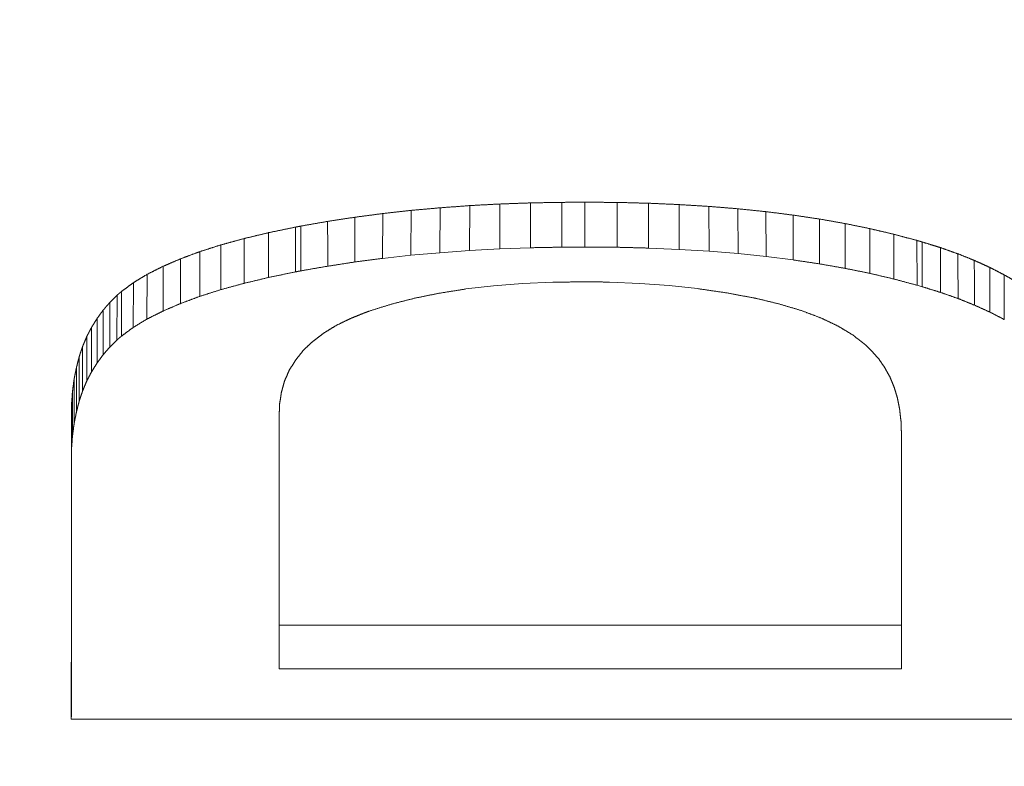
# Model space of a CAD drawing. Header units: millimetres. Extents: x 504 to 605, y 222 to 305.
# Tile 47 of 70: x 547.642 to 548.688, y 276.99 to 277.783. Entities that reach past the tile are written whole.
import ezdxf

# ---------------------------------------------------------------- set-up
doc = ezdxf.new("R2010")
doc.units = ezdxf.units.MM
doc.header["$LTSCALE"] = 0.03
doc.layers.get('0').update_dxf_attribs({"lineweight": 15})
doc.layers.add('1', color=7, linetype='Continuous', true_color=0xffffff)
doc.styles.get("Standard").update_dxf_attribs({"font": 'simsun.ttc', "width": 0.85})
doc.dimstyles.new('ISO-25', dxfattribs={"dimtxt": 2.5, "dimasz": 2, "dimexe": 1.3, "dimexo": 0.625, "dimtad": 1, "dimzin": 9, "dimdsep": 46, "dimtxsty": 'Standard', "dimblk": 'OPEN30', "dimcen": 2, "dimazin": 2, "dimtfac": 0.6, "dimtmove": 0, "dimatfit": 0, "dimldrblk": 'OPEN30', "dimfxl": 1, "dimtolj": 1, "dimarcsym": 0})

# ---------------------------------------------------------------- blocks, each defined once
blk = doc.blocks.new('_Open30')
at = {"color": 0, "linetype": 'ByBlock', "lineweight": -2}
for p, q in [((-1, 0.26795), (0, 0)), ((0, 0), (-1, -0.26795)), ((0, 0), (-1, 0))]:
    blk.add_line(p, q, dxfattribs=at)
blk = doc.blocks.new('*D1')
at = {"color": 0, "lineweight": -2}
for p, q in [((523.1175, 282.896), (523.1175, 297.8054)), ((573.828, 277.0828), (573.828, 297.8054)), ((525.1175, 296.5054), (571.828, 296.5054))]:
    blk.add_line(p, q, dxfattribs=at)
at = {"layer": 'Defpoints', "color": 0}
for p in [(573.828, 296.5054), (523.1175, 282.271), (573.828, 276.4578)]:
    blk.add_point(p, dxfattribs=at)
at = {"color": 0, "lineweight": -2, "xscale": 2, "yscale": 2, "zscale": 2, "rotation": 180}
blk.add_blockref('_Open30', (523.1175, 296.5054), dxfattribs=at)
at = {"color": 0, "lineweight": -2, "xscale": 2, "yscale": 2, "zscale": 2}
blk.add_blockref('_Open30', (573.828, 296.5054), dxfattribs=at)
at = {"color": 0, "insert": (548.4725, 298.3804), "char_height": 2.5, "attachment_point": 5}
blk.add_mtext('\\A1;50.71', dxfattribs=at)
blk = doc.blocks.new('*D7')
at = {"color": 0, "lineweight": -2}
for p, q in [((516.8392, 260.296), (516.8392, 302.8054)), ((573.828, 277.5134), (573.828, 302.8054)), ((518.8392, 301.5054), (571.828, 301.5054))]:
    blk.add_line(p, q, dxfattribs=at)
at = {"layer": 'Defpoints', "color": 0}
for p in [(573.828, 301.5054), (573.828, 276.8884), (516.8392, 259.671)]:
    blk.add_point(p, dxfattribs=at)
at = {"color": 0, "lineweight": -2, "xscale": 2, "yscale": 2, "zscale": 2, "rotation": 180}
blk.add_blockref('_Open30', (516.8392, 301.5054), dxfattribs=at)
at = {"color": 0, "lineweight": -2, "xscale": 2, "yscale": 2, "zscale": 2}
blk.add_blockref('_Open30', (573.828, 301.5054), dxfattribs=at)
at = {"color": 0, "insert": (545.3206, 303.3804), "char_height": 2.5, "attachment_point": 5}
blk.add_mtext('\\A1;56.99', dxfattribs=at)
blk = doc.blocks.new('A$C4323a73e')
at = {"layer": '1', "color": 7, "linetype": 'Continuous', "lineweight": 18}
for p, q in [((31.381, 17.9184), (31.381, 17.8708)), ((31.4053, 17.9186), (31.4053, 17.8709)), ((31.4396, 17.9183), (31.4396, 17.8707)), ((31.2208, 17.9098), (31.2204, 17.8622)), ((31.2516, 17.9126), (31.2512, 17.8649)), ((31.283, 17.9149), (31.2828, 17.8673)), ((31.3151, 17.9166), (31.3149, 17.869)), ((31.3477, 17.9178), (31.3477, 17.8702)), ((31.4729, 17.9175), (31.4731, 17.8698)), ((31.5055, 17.916), (31.5058, 17.8684)), ((31.5371, 17.9141), (31.5374, 17.8664)), ((31.568, 17.9116), (31.5684, 17.8639)), ((31.5979, 17.9085), (31.5983, 17.8608)), ((31.1906, 17.9065), (31.1902, 17.8588)), ((31.0977, 17.892), (31.0977, 17.8445)), ((31.7584, 17.8779), (31.7587, 17.8302)), ((31.2512, 17.8649), (31.2828, 17.8673)), ((31.2828, 17.8673), (31.3149, 17.869)), ((31.3149, 17.869), (31.3477, 17.8702)), ((31.4729, 17.8698), (31.5058, 17.8684)), ((31.5058, 17.8684), (31.5374, 17.8664)), ((31.5374, 17.8664), (31.5684, 17.8639)), ((31.1902, 17.8588), (31.2204, 17.8622)), ((31.2204, 17.8622), (31.2512, 17.8649)), ((31.5684, 17.8639), (31.5983, 17.8608)), ((31.5983, 17.8608), (31.6268, 17.8572)), ((30.9402, 17.8419), (30.9399, 17.7943)), ((30.9255, 17.833), (30.9253, 17.7854)), ((31.279, 17.8263), (31.3084, 17.8296)), ((31.3084, 17.8296), (31.3392, 17.832)), ((31.3392, 17.832), (31.3712, 17.8335)), ((31.4316, 17.8337), (31.4639, 17.8323)), ((31.4639, 17.8323), (31.495, 17.83)), ((31.495, 17.83), (31.5253, 17.8267)), ((31.7587, 17.8302), (31.764, 17.8287)), ((30.9081, 17.8196), (30.908, 17.7721)), ((30.8934, 17.8038), (30.8933, 17.7563)), ((30.8811, 17.7856), (30.881, 17.7382)), ((30.876, 17.7758), (30.8759, 17.7284)), ((30.8716, 17.7653), (30.8715, 17.7179)), ((30.8679, 17.7543), (30.8679, 17.707)), ((30.8649, 17.7426), (30.8649, 17.6954)), ((30.8625, 17.7303), (30.8625, 17.6831)), ((30.8608, 17.7174), (30.8608, 17.6703)), ((30.8598, 17.7039), (30.8598, 17.6568)), ((31.0806, 17.4689), (31.0806, 17.6934)), ((31.742, 17.6717), (31.742, 17.4689)), ((31.0806, 17.4689), (31.0806, 17.4225)), ((31.742, 17.4689), (31.0806, 17.4689)), ((31.742, 17.4689), (31.742, 17.4225)), ((31.0806, 17.4225), (31.742, 17.4225)), ((30.8595, 17.3692), (32.8594, 17.3692))]:
    blk.add_line(p, q, dxfattribs=at)
blk.add_ellipse((31.7041, -0.1427), major_axis=(-2.9945, 18.9071), ratio=0.38283, start_param=5.890938, end_param=5.892636, dxfattribs=at)
for points, degree in [([(31.381, 17.9184), (31.3804, 17.9184), (31.3793, 17.9184), (31.3775, 17.9184), (31.3758, 17.9183), (31.374, 17.9183), (31.3723, 17.9183), (31.3705, 17.9182), (31.3687, 17.9182), (31.367, 17.9182), (31.3652, 17.9181), (31.3635, 17.9181), (31.3617, 17.9181), (31.36, 17.918), (31.3582, 17.918), (31.3565, 17.918), (31.3547, 17.918), (31.353, 17.9179), (31.3512, 17.9179), (31.3494, 17.9179), (31.3483, 17.9178), (31.3477, 17.9178)], 3), ([(31.4053, 17.9186), (31.4049, 17.9186), (31.404, 17.9186), (31.4027, 17.9186), (31.4015, 17.9185), (31.4002, 17.9185), (31.3989, 17.9185), (31.3976, 17.9185), (31.3963, 17.9185), (31.3951, 17.9185), (31.3938, 17.9185), (31.3925, 17.9185), (31.3912, 17.9185), (31.39, 17.9185), (31.3887, 17.9185), (31.3874, 17.9185), (31.3861, 17.9185), (31.3849, 17.9184), (31.3836, 17.9184), (31.3823, 17.9184), (31.3814, 17.9184), (31.381, 17.9184)], 3), ([(31.4396, 17.9183), (31.439, 17.9184), (31.4378, 17.9184), (31.436, 17.9184), (31.4342, 17.9184), (31.4324, 17.9184), (31.4306, 17.9184), (31.4288, 17.9184), (31.427, 17.9184), (31.4251, 17.9184), (31.4233, 17.9185), (31.4215, 17.9185), (31.4197, 17.9185), (31.4179, 17.9185), (31.4161, 17.9185), (31.4143, 17.9185), (31.4125, 17.9185), (31.4107, 17.9185), (31.4089, 17.9185), (31.4071, 17.9186), (31.4059, 17.9186), (31.4053, 17.9186)], 3), ([(31.4729, 17.9175), (31.4723, 17.9175), (31.4712, 17.9175), (31.4694, 17.9175), (31.4677, 17.9176), (31.4659, 17.9176), (31.4641, 17.9177), (31.4624, 17.9177), (31.4606, 17.9178), (31.4589, 17.9178), (31.4571, 17.9179), (31.4554, 17.9179), (31.4536, 17.918), (31.4519, 17.918), (31.4501, 17.9181), (31.4484, 17.9181), (31.4466, 17.9182), (31.4449, 17.9182), (31.4431, 17.9183), (31.4413, 17.9183), (31.4402, 17.9183), (31.4396, 17.9183)], 3), ([(31.2208, 17.9098), (31.2202, 17.9098), (31.2192, 17.9097), (31.2176, 17.9095), (31.216, 17.9093), (31.2144, 17.9091), (31.2128, 17.909), (31.2112, 17.9088), (31.2097, 17.9086), (31.2081, 17.9084), (31.2065, 17.9083), (31.2049, 17.9081), (31.2033, 17.9079), (31.2017, 17.9077), (31.2001, 17.9075), (31.1985, 17.9074), (31.197, 17.9072), (31.1954, 17.907), (31.1938, 17.9068), (31.1922, 17.9067), (31.1911, 17.9065), (31.1906, 17.9065)], 3), ([(31.2516, 17.9126), (31.2511, 17.9126), (31.25, 17.9125), (31.2484, 17.9123), (31.2468, 17.9122), (31.2451, 17.912), (31.2435, 17.9119), (31.2419, 17.9117), (31.2403, 17.9116), (31.2386, 17.9114), (31.237, 17.9113), (31.2354, 17.9112), (31.2338, 17.911), (31.2321, 17.9109), (31.2305, 17.9107), (31.2289, 17.9106), (31.2273, 17.9104), (31.2256, 17.9103), (31.224, 17.9101), (31.2224, 17.91), (31.2213, 17.9099), (31.2208, 17.9098)], 3), ([(31.283, 17.9149), (31.2825, 17.9149), (31.2813, 17.9148), (31.2797, 17.9147), (31.278, 17.9146), (31.2764, 17.9144), (31.2747, 17.9143), (31.2731, 17.9142), (31.2714, 17.9141), (31.2698, 17.9139), (31.2681, 17.9138), (31.2665, 17.9137), (31.2648, 17.9136), (31.2632, 17.9135), (31.2615, 17.9133), (31.2599, 17.9132), (31.2582, 17.9131), (31.2566, 17.913), (31.2549, 17.9129), (31.2533, 17.9127), (31.2522, 17.9127), (31.2516, 17.9126)], 3), ([(31.3151, 17.9166), (31.3145, 17.9166), (31.3134, 17.9165), (31.3117, 17.9165), (31.31, 17.9164), (31.3083, 17.9163), (31.3067, 17.9162), (31.305, 17.9161), (31.3033, 17.916), (31.3016, 17.9159), (31.2999, 17.9158), (31.2982, 17.9157), (31.2965, 17.9156), (31.2948, 17.9156), (31.2931, 17.9155), (31.2914, 17.9154), (31.2898, 17.9153), (31.2881, 17.9152), (31.2864, 17.9151), (31.2847, 17.915), (31.2836, 17.915), (31.283, 17.9149)], 3), ([(31.3477, 17.9178), (31.3471, 17.9178), (31.346, 17.9178), (31.3443, 17.9177), (31.3425, 17.9176), (31.3408, 17.9176), (31.3391, 17.9175), (31.3374, 17.9175), (31.3357, 17.9174), (31.334, 17.9173), (31.3323, 17.9173), (31.3305, 17.9172), (31.3288, 17.9171), (31.3271, 17.9171), (31.3254, 17.917), (31.3237, 17.9169), (31.322, 17.9169), (31.3202, 17.9168), (31.3185, 17.9168), (31.3168, 17.9167), (31.3157, 17.9167), (31.3151, 17.9166)], 3), ([(31.5055, 17.916), (31.5049, 17.9161), (31.5038, 17.9161), (31.5021, 17.9162), (31.5004, 17.9163), (31.4986, 17.9163), (31.4969, 17.9164), (31.4952, 17.9165), (31.4935, 17.9166), (31.4918, 17.9166), (31.4901, 17.9167), (31.4884, 17.9168), (31.4866, 17.9169), (31.4849, 17.9169), (31.4832, 17.917), (31.4815, 17.9171), (31.4798, 17.9172), (31.4781, 17.9172), (31.4763, 17.9173), (31.4746, 17.9174), (31.4735, 17.9174), (31.4729, 17.9175)], 3), ([(31.5371, 17.9141), (31.5366, 17.9141), (31.5355, 17.9142), (31.5338, 17.9143), (31.5321, 17.9144), (31.5305, 17.9145), (31.5288, 17.9146), (31.5271, 17.9147), (31.5255, 17.9148), (31.5238, 17.9149), (31.5221, 17.915), (31.5205, 17.9151), (31.5188, 17.9152), (31.5172, 17.9153), (31.5155, 17.9154), (31.5138, 17.9155), (31.5122, 17.9156), (31.5105, 17.9157), (31.5088, 17.9158), (31.5072, 17.9159), (31.5061, 17.916), (31.5055, 17.916)], 3), ([(31.568, 17.9116), (31.5675, 17.9116), (31.5664, 17.9117), (31.5647, 17.9118), (31.5631, 17.912), (31.5615, 17.9121), (31.5599, 17.9122), (31.5582, 17.9124), (31.5566, 17.9125), (31.555, 17.9126), (31.5534, 17.9128), (31.5517, 17.9129), (31.5501, 17.913), (31.5485, 17.9132), (31.5469, 17.9133), (31.5452, 17.9134), (31.5436, 17.9136), (31.542, 17.9137), (31.5404, 17.9138), (31.5387, 17.914), (31.5377, 17.9141), (31.5371, 17.9141)], 3), ([(31.5979, 17.9085), (31.5974, 17.9086), (31.5963, 17.9087), (31.5947, 17.9088), (31.5932, 17.909), (31.5916, 17.9091), (31.59, 17.9093), (31.5885, 17.9095), (31.5869, 17.9096), (31.5853, 17.9098), (31.5837, 17.91), (31.5822, 17.9101), (31.5806, 17.9103), (31.579, 17.9104), (31.5774, 17.9106), (31.5759, 17.9108), (31.5743, 17.9109), (31.5727, 17.9111), (31.5711, 17.9112), (31.5696, 17.9114), (31.5685, 17.9115), (31.568, 17.9116)], 3), ([(31.6268, 17.9048), (31.6263, 17.9049), (31.6253, 17.905), (31.6238, 17.9052), (31.6222, 17.9054), (31.6207, 17.9056), (31.6192, 17.9058), (31.6177, 17.906), (31.6162, 17.9062), (31.6146, 17.9064), (31.6131, 17.9066), (31.6116, 17.9068), (31.6101, 17.907), (31.6085, 17.9072), (31.607, 17.9073), (31.6055, 17.9075), (31.604, 17.9077), (31.6025, 17.9079), (31.6009, 17.9081), (31.5994, 17.9083), (31.5984, 17.9084), (31.5979, 17.9085)], 3), ([(31.132, 17.8982), (31.1315, 17.8981), (31.1306, 17.8979), (31.1291, 17.8976), (31.1276, 17.8974), (31.1261, 17.8971), (31.1246, 17.8968), (31.1231, 17.8966), (31.1216, 17.8963), (31.1201, 17.8961), (31.1186, 17.8958), (31.1171, 17.8955), (31.1156, 17.8953), (31.1141, 17.895), (31.1126, 17.8948), (31.1111, 17.8945), (31.1096, 17.8942), (31.1081, 17.894), (31.1066, 17.8937), (31.1051, 17.8934), (31.1041, 17.8933), (31.1036, 17.8932)], 3), ([(31.161, 17.9026), (31.1605, 17.9025), (31.1594, 17.9023), (31.1579, 17.9021), (31.1564, 17.9019), (31.1549, 17.9017), (31.1534, 17.9014), (31.1518, 17.9012), (31.1503, 17.901), (31.1488, 17.9007), (31.1473, 17.9005), (31.1457, 17.9003), (31.1442, 17.9), (31.1427, 17.8998), (31.1412, 17.8996), (31.1397, 17.8993), (31.1381, 17.8991), (31.1366, 17.8989), (31.1351, 17.8986), (31.1336, 17.8984), (31.1326, 17.8982), (31.132, 17.8982)], 3), ([(31.132, 17.8982), (31.1321, 17.8505)], 1), ([(31.1906, 17.9065), (31.1901, 17.9064), (31.1891, 17.9063), (31.1875, 17.9061), (31.1859, 17.9059), (31.1844, 17.9057), (31.1828, 17.9055), (31.1813, 17.9053), (31.1797, 17.905), (31.1781, 17.9048), (31.1766, 17.9046), (31.175, 17.9044), (31.1734, 17.9042), (31.1719, 17.904), (31.1703, 17.9038), (31.1688, 17.9036), (31.1672, 17.9034), (31.1656, 17.9032), (31.1641, 17.903), (31.1625, 17.9028), (31.1615, 17.9027), (31.161, 17.9026)], 3), ([(31.161, 17.9026), (31.161, 17.855)], 1), ([(31.6268, 17.9048), (31.6268, 17.8572)], 1), ([(31.655, 17.9006), (31.6545, 17.9007), (31.6535, 17.9009), (31.652, 17.9011), (31.6505, 17.9013), (31.6491, 17.9015), (31.6476, 17.9017), (31.6461, 17.902), (31.6446, 17.9022), (31.6431, 17.9024), (31.6416, 17.9026), (31.6402, 17.9028), (31.6387, 17.9031), (31.6372, 17.9033), (31.6357, 17.9035), (31.6342, 17.9037), (31.6327, 17.9039), (31.6313, 17.9042), (31.6298, 17.9044), (31.6283, 17.9046), (31.6273, 17.9048), (31.6268, 17.9048)], 3), ([(31.655, 17.9006), (31.655, 17.853)], 1), ([(31.6822, 17.8958), (31.6817, 17.8959), (31.6808, 17.8961), (31.6793, 17.8963), (31.6779, 17.8966), (31.6765, 17.8968), (31.675, 17.8971), (31.6736, 17.8973), (31.6722, 17.8976), (31.6707, 17.8978), (31.6693, 17.8981), (31.6679, 17.8984), (31.6664, 17.8986), (31.665, 17.8989), (31.6636, 17.8991), (31.6622, 17.8994), (31.6607, 17.8996), (31.6593, 17.8999), (31.6579, 17.9001), (31.6564, 17.9004), (31.6555, 17.9005), (31.655, 17.9006)], 3), ([(31.0977, 17.892), (31.0972, 17.8919), (31.0962, 17.8917), (31.0947, 17.8914), (31.0933, 17.8911), (31.0918, 17.8908), (31.0903, 17.8905), (31.0888, 17.8902), (31.0873, 17.8899), (31.0858, 17.8896), (31.0843, 17.8893), (31.0828, 17.8889), (31.0813, 17.8886), (31.0798, 17.8883), (31.0783, 17.888), (31.0768, 17.8877), (31.0753, 17.8874), (31.0738, 17.8871), (31.0723, 17.8868), (31.0708, 17.8865), (31.0698, 17.8863), (31.0693, 17.8862)], 3), ([(31.1036, 17.8932), (31.1035, 17.8932), (31.1033, 17.8931), (31.103, 17.8931), (31.1027, 17.893), (31.1024, 17.8929), (31.1021, 17.8929), (31.1018, 17.8928), (31.1015, 17.8928), (31.1011, 17.8927), (31.1008, 17.8926), (31.1005, 17.8926), (31.1002, 17.8925), (31.0999, 17.8925), (31.0996, 17.8924), (31.0993, 17.8923), (31.099, 17.8923), (31.0987, 17.8922), (31.0984, 17.8922), (31.098, 17.8921), (31.0978, 17.8921), (31.0977, 17.892)], 3), ([(31.1036, 17.8932), (31.1036, 17.8456)], 1), ([(31.6822, 17.8958), (31.6822, 17.8482)], 1), ([(31.7084, 17.8905), (31.708, 17.8906), (31.707, 17.8907), (31.7057, 17.891), (31.7043, 17.8913), (31.7029, 17.8916), (31.7015, 17.8919), (31.7001, 17.8922), (31.6988, 17.8924), (31.6974, 17.8927), (31.696, 17.893), (31.6946, 17.8933), (31.6932, 17.8936), (31.6919, 17.8938), (31.6905, 17.8941), (31.6891, 17.8944), (31.6877, 17.8947), (31.6863, 17.895), (31.685, 17.8953), (31.6836, 17.8955), (31.6827, 17.8957), (31.6822, 17.8958)], 3), ([(31.7084, 17.8905), (31.7084, 17.8429)], 1), ([(31.7339, 17.8845), (31.7335, 17.8846), (31.7326, 17.8848), (31.7312, 17.8851), (31.7299, 17.8854), (31.7285, 17.8857), (31.7272, 17.8861), (31.7259, 17.8864), (31.7245, 17.8867), (31.7232, 17.887), (31.7218, 17.8873), (31.7205, 17.8876), (31.7191, 17.8879), (31.7178, 17.8883), (31.7165, 17.8886), (31.7151, 17.8889), (31.7138, 17.8892), (31.7124, 17.8895), (31.7111, 17.8898), (31.7098, 17.8901), (31.7089, 17.8904), (31.7084, 17.8905)], 3), ([(31.0431, 17.8799), (31.0427, 17.8797), (31.0418, 17.8795), (31.0405, 17.8792), (31.0392, 17.8788), (31.0379, 17.8785), (31.0366, 17.8781), (31.0354, 17.8777), (31.0341, 17.8774), (31.0328, 17.877), (31.0315, 17.8767), (31.0302, 17.8763), (31.0289, 17.876), (31.0276, 17.8756), (31.0263, 17.8753), (31.025, 17.8749), (31.0237, 17.8746), (31.0225, 17.8742), (31.0212, 17.8739), (31.0199, 17.8735), (31.019, 17.8733), (31.0186, 17.8732)], 3), ([(31.0693, 17.8862), (31.0689, 17.886), (31.0679, 17.8858), (31.0666, 17.8855), (31.0652, 17.8852), (31.0638, 17.8848), (31.0624, 17.8845), (31.061, 17.8842), (31.0597, 17.8838), (31.0583, 17.8835), (31.0569, 17.8832), (31.0555, 17.8828), (31.0541, 17.8825), (31.0528, 17.8822), (31.0514, 17.8818), (31.05, 17.8815), (31.0486, 17.8812), (31.0472, 17.8809), (31.0459, 17.8805), (31.0445, 17.8802), (31.0436, 17.88), (31.0431, 17.8799)], 3), ([(31.0431, 17.8799), (31.0431, 17.8323)], 1), ([(31.0693, 17.8862), (31.0693, 17.8386)], 1), ([(31.7339, 17.8845), (31.7339, 17.8369)], 1), ([(31.7584, 17.8779), (31.758, 17.878), (31.7571, 17.8782), (31.7558, 17.8786), (31.7545, 17.8789), (31.7532, 17.8793), (31.752, 17.8796), (31.7507, 17.88), (31.7494, 17.8803), (31.7481, 17.8807), (31.7468, 17.881), (31.7455, 17.8814), (31.7442, 17.8817), (31.7429, 17.8821), (31.7416, 17.8824), (31.7404, 17.8828), (31.7391, 17.8831), (31.7378, 17.8834), (31.7365, 17.8838), (31.7352, 17.8841), (31.7343, 17.8844), (31.7339, 17.8845)], 3), ([(31.764, 17.8763), (31.7639, 17.8763), (31.7637, 17.8764), (31.7635, 17.8765), (31.7632, 17.8765), (31.7629, 17.8766), (31.7626, 17.8767), (31.7623, 17.8768), (31.762, 17.8769), (31.7617, 17.877), (31.7614, 17.877), (31.7611, 17.8771), (31.7608, 17.8772), (31.7605, 17.8773), (31.7602, 17.8774), (31.7599, 17.8775), (31.7596, 17.8775), (31.7593, 17.8776), (31.759, 17.8777), (31.7587, 17.8778), (31.7585, 17.8779), (31.7584, 17.8779)], 3), ([(31.764, 17.8763), (31.7641, 17.8287)], 1), ([(31.7834, 17.8703), (31.7831, 17.8704), (31.7824, 17.8706), (31.7814, 17.8709), (31.7803, 17.8712), (31.7793, 17.8715), (31.7783, 17.8719), (31.7773, 17.8722), (31.7763, 17.8725), (31.7753, 17.8728), (31.7742, 17.8731), (31.7732, 17.8734), (31.7722, 17.8738), (31.7712, 17.8741), (31.7702, 17.8744), (31.7691, 17.8747), (31.7681, 17.875), (31.7671, 17.8753), (31.7661, 17.8757), (31.7651, 17.876), (31.7644, 17.8762), (31.764, 17.8763)], 3), ([(30.996, 17.866), (30.9957, 17.8659), (30.995, 17.8656), (30.9939, 17.8652), (30.9928, 17.8648), (30.9918, 17.8644), (30.9907, 17.864), (30.9896, 17.8636), (30.9885, 17.8632), (30.9875, 17.8628), (30.9864, 17.8624), (30.9853, 17.862), (30.9843, 17.8616), (30.9832, 17.8612), (30.9821, 17.8608), (30.9811, 17.8604), (30.98, 17.86), (30.9789, 17.8596), (30.9778, 17.8592), (30.9768, 17.8588), (30.9761, 17.8585), (30.9757, 17.8584)], 3), ([(31.0186, 17.8732), (31.0182, 17.873), (31.0174, 17.8728), (31.0162, 17.8724), (31.015, 17.872), (31.0138, 17.8717), (31.0127, 17.8713), (31.0115, 17.8709), (31.0103, 17.8705), (31.0091, 17.8701), (31.0079, 17.8698), (31.0067, 17.8694), (31.0055, 17.869), (31.0043, 17.8686), (31.0032, 17.8683), (31.002, 17.8679), (31.0008, 17.8675), (30.9996, 17.8671), (30.9984, 17.8667), (30.9972, 17.8664), (30.9964, 17.8661), (30.996, 17.866)], 3), ([(30.996, 17.866), (30.9961, 17.8185)], 1), ([(31.0186, 17.8732), (31.0186, 17.8256)], 1), ([(31.3477, 17.8702), (31.3483, 17.8702), (31.3494, 17.8702), (31.3512, 17.8702), (31.353, 17.8703), (31.3547, 17.8703), (31.3565, 17.8703), (31.3582, 17.8704), (31.36, 17.8704), (31.3617, 17.8704), (31.3635, 17.8705), (31.3652, 17.8705), (31.367, 17.8705), (31.3687, 17.8705), (31.3705, 17.8706), (31.3723, 17.8706), (31.374, 17.8706), (31.3758, 17.8707), (31.3775, 17.8707), (31.3793, 17.8707), (31.3804, 17.8708), (31.381, 17.8708)], 3), ([(31.381, 17.8708), (31.3814, 17.8708), (31.3823, 17.8708), (31.3836, 17.8708), (31.3849, 17.8708), (31.3861, 17.8708), (31.3874, 17.8708), (31.3887, 17.8708), (31.39, 17.8708), (31.3912, 17.8708), (31.3925, 17.8708), (31.3938, 17.8708), (31.3951, 17.8708), (31.3963, 17.8709), (31.3976, 17.8709), (31.3989, 17.8709), (31.4002, 17.8709), (31.4015, 17.8709), (31.4027, 17.8709), (31.404, 17.8709), (31.4049, 17.8709), (31.4053, 17.8709)], 3), ([(31.4053, 17.8709), (31.4059, 17.8709), (31.4071, 17.8709), (31.4089, 17.8709), (31.4107, 17.8709), (31.4125, 17.8709), (31.4143, 17.8709), (31.4161, 17.8708), (31.4179, 17.8708), (31.4197, 17.8708), (31.4215, 17.8708), (31.4233, 17.8708), (31.4251, 17.8708), (31.427, 17.8708), (31.4288, 17.8708), (31.4306, 17.8707), (31.4324, 17.8707), (31.4342, 17.8707), (31.436, 17.8707), (31.4378, 17.8707), (31.439, 17.8707), (31.4396, 17.8707)], 3), ([(31.4396, 17.8707), (31.4402, 17.8707), (31.4413, 17.8706), (31.4431, 17.8706), (31.4449, 17.8705), (31.4466, 17.8705), (31.4484, 17.8705), (31.4501, 17.8704), (31.4519, 17.8704), (31.4536, 17.8703), (31.4554, 17.8703), (31.4571, 17.8702), (31.4589, 17.8702), (31.4606, 17.8701), (31.4624, 17.8701), (31.4641, 17.87), (31.4659, 17.87), (31.4677, 17.8699), (31.4694, 17.8699), (31.4712, 17.8698), (31.4723, 17.8698), (31.4729, 17.8698)], 3), ([(31.7834, 17.8703), (31.7834, 17.8227)], 1), ([(31.802, 17.8637), (31.8017, 17.8638), (31.801, 17.864), (31.8001, 17.8644), (31.7991, 17.8647), (31.7981, 17.8651), (31.7971, 17.8654), (31.7961, 17.8658), (31.7952, 17.8661), (31.7942, 17.8665), (31.7932, 17.8668), (31.7922, 17.8672), (31.7912, 17.8675), (31.7903, 17.8678), (31.7893, 17.8682), (31.7883, 17.8685), (31.7873, 17.8689), (31.7863, 17.8692), (31.7854, 17.8696), (31.7844, 17.8699), (31.7837, 17.8701), (31.7834, 17.8703)], 3), ([(30.9757, 17.8584), (30.9754, 17.8583), (30.9747, 17.858), (30.9737, 17.8576), (30.9728, 17.8571), (30.9718, 17.8567), (30.9708, 17.8563), (30.9698, 17.8559), (30.9688, 17.8554), (30.9679, 17.855), (30.9669, 17.8546), (30.9659, 17.8542), (30.9649, 17.8538), (30.9639, 17.8533), (30.963, 17.8529), (30.962, 17.8525), (30.961, 17.8521), (30.96, 17.8517), (30.959, 17.8512), (30.9581, 17.8508), (30.9574, 17.8505), (30.9571, 17.8504)], 3), ([(30.9757, 17.8584), (30.9757, 17.8109)], 1), ([(31.802, 17.8637), (31.8021, 17.8162)], 1), ([(31.8194, 17.8567), (31.8191, 17.8568), (31.8185, 17.8571), (31.8176, 17.8574), (31.8167, 17.8578), (31.8158, 17.8582), (31.8148, 17.8585), (31.8139, 17.8589), (31.813, 17.8593), (31.8121, 17.8596), (31.8112, 17.86), (31.8103, 17.8604), (31.8094, 17.8608), (31.8084, 17.8611), (31.8075, 17.8615), (31.8066, 17.8619), (31.8057, 17.8622), (31.8048, 17.8626), (31.8039, 17.863), (31.8029, 17.8633), (31.8023, 17.8636), (31.802, 17.8637)], 3), ([(31.8194, 17.8567), (31.8195, 17.8092)], 1), ([(31.8358, 17.8492), (31.8356, 17.8494), (31.835, 17.8496), (31.8341, 17.85), (31.8333, 17.8504), (31.8324, 17.8508), (31.8315, 17.8512), (31.8307, 17.8516), (31.8298, 17.852), (31.8289, 17.8524), (31.8281, 17.8528), (31.8272, 17.8532), (31.8263, 17.8536), (31.8255, 17.854), (31.8246, 17.8543), (31.8237, 17.8547), (31.8229, 17.8551), (31.822, 17.8555), (31.8212, 17.8559), (31.8203, 17.8563), (31.8197, 17.8566), (31.8194, 17.8567)], 3), ([(30.9571, 17.8504), (30.9568, 17.8502), (30.9562, 17.8499), (30.9553, 17.8495), (30.9544, 17.849), (30.9535, 17.8486), (30.9526, 17.8482), (30.9517, 17.8477), (30.9508, 17.8473), (30.95, 17.8468), (30.9491, 17.8464), (30.9482, 17.8459), (30.9473, 17.8455), (30.9464, 17.845), (30.9455, 17.8446), (30.9446, 17.8441), (30.9437, 17.8437), (30.9428, 17.8432), (30.9419, 17.8428), (30.9411, 17.8423), (30.9405, 17.842), (30.9402, 17.8419)], 3), ([(30.9571, 17.8504), (30.9571, 17.8029)], 1), ([(31.0977, 17.8445), (31.0978, 17.8445), (31.098, 17.8445), (31.0984, 17.8446), (31.0987, 17.8446), (31.099, 17.8447), (31.0993, 17.8448), (31.0996, 17.8448), (31.0999, 17.8449), (31.1002, 17.8449), (31.1005, 17.845), (31.1008, 17.8451), (31.1011, 17.8451), (31.1015, 17.8452), (31.1018, 17.8452), (31.1021, 17.8453), (31.1024, 17.8454), (31.1027, 17.8454), (31.103, 17.8455), (31.1033, 17.8455), (31.1035, 17.8456), (31.1036, 17.8456)], 3), ([(31.8358, 17.8492), (31.8359, 17.8018)], 1), ([(31.8513, 17.8413), (31.851, 17.8414), (31.8505, 17.8417), (31.8497, 17.8421), (31.8488, 17.8425), (31.848, 17.8429), (31.8472, 17.8434), (31.8464, 17.8438), (31.8456, 17.8442), (31.8448, 17.8446), (31.844, 17.845), (31.8432, 17.8455), (31.8423, 17.8459), (31.8415, 17.8463), (31.8407, 17.8467), (31.8399, 17.8471), (31.8391, 17.8476), (31.8383, 17.848), (31.8375, 17.8484), (31.8367, 17.8488), (31.8361, 17.8491), (31.8358, 17.8492)], 3), ([(30.9402, 17.8419), (30.9399, 17.8417), (30.9394, 17.8414), (30.9386, 17.8409), (30.9378, 17.8405), (30.9371, 17.84), (30.9363, 17.8395), (30.9355, 17.8391), (30.9348, 17.8386), (30.934, 17.8381), (30.9332, 17.8377), (30.9324, 17.8372), (30.9317, 17.8367), (30.9309, 17.8363), (30.9301, 17.8358), (30.9293, 17.8353), (30.9286, 17.8348), (30.9278, 17.8344), (30.927, 17.8339), (30.9262, 17.8334), (30.9257, 17.8331), (30.9255, 17.833)], 3), ([(31.8513, 17.8413), (31.8513, 17.7938)], 1), ([(31.866, 17.8329), (31.8657, 17.833), (31.8652, 17.8333), (31.8644, 17.8338), (31.8637, 17.8342), (31.8629, 17.8346), (31.8621, 17.8351), (31.8613, 17.8355), (31.8606, 17.836), (31.8598, 17.8364), (31.859, 17.8369), (31.8582, 17.8373), (31.8575, 17.8377), (31.8567, 17.8382), (31.8559, 17.8386), (31.8552, 17.8391), (31.8544, 17.8395), (31.8536, 17.8399), (31.8528, 17.8404), (31.8521, 17.8408), (31.8515, 17.8411), (31.8513, 17.8413)], 3), ([(30.9255, 17.833), (30.9252, 17.8328), (30.9248, 17.8325), (30.9241, 17.832), (30.9235, 17.8315), (30.9228, 17.831), (30.9221, 17.8305), (30.9214, 17.83), (30.9208, 17.8295), (30.9201, 17.829), (30.9194, 17.8285), (30.9188, 17.828), (30.9181, 17.8275), (30.9174, 17.827), (30.9167, 17.8265), (30.9161, 17.826), (30.9154, 17.8255), (30.9147, 17.825), (30.9141, 17.8245), (30.9134, 17.824), (30.9129, 17.8237), (30.9127, 17.8235)], 3), ([(31.3712, 17.8335), (31.3718, 17.8335), (31.373, 17.8335), (31.3748, 17.8336), (31.3766, 17.8336), (31.3784, 17.8336), (31.3802, 17.8336), (31.382, 17.8336), (31.3838, 17.8337), (31.3856, 17.8337), (31.3874, 17.8337), (31.3891, 17.8337), (31.3909, 17.8338), (31.3927, 17.8338), (31.3945, 17.8338), (31.3963, 17.8338), (31.3981, 17.8339), (31.3999, 17.8339), (31.4017, 17.8339), (31.4035, 17.8339), (31.4047, 17.834), (31.4053, 17.834)], 3), ([(30.9081, 17.8196), (30.9079, 17.8195), (30.9077, 17.8192), (30.9073, 17.8188), (30.9069, 17.8184), (30.9065, 17.818), (30.9061, 17.8176), (30.9057, 17.8172), (30.9053, 17.8168), (30.9049, 17.8164), (30.9045, 17.816), (30.9041, 17.8156), (30.9037, 17.8152), (30.9033, 17.8148), (30.9029, 17.8144), (30.9025, 17.814), (30.9021, 17.8136), (30.9017, 17.8132), (30.9013, 17.8128), (30.9009, 17.8124), (30.9006, 17.8121), (30.9005, 17.812)], 3), ([(30.9127, 17.8235), (30.9126, 17.8234), (30.9125, 17.8233), (30.9122, 17.8231), (30.912, 17.8229), (30.9117, 17.8227), (30.9115, 17.8225), (30.9113, 17.8223), (30.911, 17.8221), (30.9108, 17.8219), (30.9105, 17.8217), (30.9103, 17.8215), (30.91, 17.8213), (30.9098, 17.821), (30.9095, 17.8208), (30.9093, 17.8206), (30.909, 17.8204), (30.9088, 17.8202), (30.9086, 17.82), (30.9083, 17.8198), (30.9081, 17.8197), (30.9081, 17.8196)], 3), ([(30.9127, 17.8235), (30.9128, 17.7761)], 1), ([(30.8934, 17.8038), (30.8933, 17.8036), (30.893, 17.8033), (30.8927, 17.8029), (30.8924, 17.8024), (30.892, 17.802), (30.8917, 17.8015), (30.8914, 17.801), (30.891, 17.8006), (30.8907, 17.8001), (30.8903, 17.7996), (30.89, 17.7992), (30.8897, 17.7987), (30.8893, 17.7983), (30.889, 17.7978), (30.8887, 17.7973), (30.8883, 17.7969), (30.888, 17.7964), (30.8877, 17.7959), (30.8873, 17.7955), (30.8871, 17.7952), (30.887, 17.795)], 3), ([(30.9005, 17.812), (30.9003, 17.8118), (30.9001, 17.8116), (30.8997, 17.8111), (30.8993, 17.8107), (30.899, 17.8103), (30.8986, 17.8098), (30.8982, 17.8094), (30.8979, 17.809), (30.8975, 17.8085), (30.8971, 17.8081), (30.8967, 17.8077), (30.8964, 17.8073), (30.896, 17.8068), (30.8956, 17.8064), (30.8952, 17.806), (30.8949, 17.8055), (30.8945, 17.8051), (30.8941, 17.8047), (30.8937, 17.8042), (30.8935, 17.8039), (30.8934, 17.8038)], 3), ([(30.9005, 17.812), (30.9005, 17.7646)], 1), ([(30.887, 17.795), (30.8869, 17.7949), (30.8867, 17.7945), (30.8864, 17.794), (30.8861, 17.7935), (30.8858, 17.793), (30.8854, 17.7926), (30.8851, 17.7921), (30.8848, 17.7916), (30.8845, 17.7911), (30.8842, 17.7906), (30.8839, 17.7901), (30.8836, 17.7896), (30.8833, 17.7891), (30.883, 17.7886), (30.8827, 17.7881), (30.8823, 17.7876), (30.882, 17.7871), (30.8817, 17.7866), (30.8814, 17.7861), (30.8812, 17.7858), (30.8811, 17.7856)], 3), ([(30.887, 17.795), (30.887, 17.7477)], 1), ([(31.172, 17.8013), (31.1721, 17.8013), (31.1722, 17.8014), (31.1725, 17.8014), (31.1727, 17.8015), (31.1729, 17.8016), (31.1732, 17.8017), (31.1734, 17.8018), (31.1736, 17.8019), (31.1738, 17.8019), (31.1741, 17.802), (31.1743, 17.8021), (31.1745, 17.8022), (31.1748, 17.8023), (31.175, 17.8024), (31.1752, 17.8024), (31.1755, 17.8025), (31.1757, 17.8026), (31.1759, 17.8027), (31.1762, 17.8028), (31.1763, 17.8028), (31.1764, 17.8028)], 3), ([(30.8811, 17.7856), (30.881, 17.7855), (30.8808, 17.7851), (30.8806, 17.7846), (30.8803, 17.7841), (30.88, 17.7836), (30.8798, 17.7831), (30.8795, 17.7825), (30.8792, 17.782), (30.8789, 17.7815), (30.8787, 17.781), (30.8784, 17.7805), (30.8781, 17.78), (30.8779, 17.7794), (30.8776, 17.7789), (30.8773, 17.7784), (30.877, 17.7779), (30.8768, 17.7774), (30.8765, 17.7769), (30.8762, 17.7763), (30.8761, 17.776), (30.876, 17.7758)], 3), ([(30.876, 17.7758), (30.8759, 17.7756), (30.8757, 17.7753), (30.8755, 17.7747), (30.8753, 17.7742), (30.875, 17.7736), (30.8748, 17.7731), (30.8746, 17.7725), (30.8743, 17.772), (30.8741, 17.7714), (30.8739, 17.7708), (30.8736, 17.7703), (30.8734, 17.7697), (30.8732, 17.7692), (30.8729, 17.7686), (30.8727, 17.7681), (30.8725, 17.7675), (30.8722, 17.767), (30.872, 17.7664), (30.8718, 17.7659), (30.8716, 17.7655), (30.8716, 17.7653)], 3), ([(30.8716, 17.7653), (30.8715, 17.7651), (30.8714, 17.7647), (30.8712, 17.7641), (30.871, 17.7636), (30.8708, 17.763), (30.8706, 17.7624), (30.8704, 17.7618), (30.8702, 17.7612), (30.87, 17.7607), (30.8698, 17.7601), (30.8696, 17.7595), (30.8694, 17.7589), (30.8692, 17.7583), (30.869, 17.7578), (30.8688, 17.7572), (30.8687, 17.7566), (30.8685, 17.756), (30.8683, 17.7554), (30.8681, 17.7548), (30.8679, 17.7545), (30.8679, 17.7543)], 3), ([(30.8679, 17.7543), (30.8678, 17.7541), (30.8677, 17.7536), (30.8676, 17.753), (30.8674, 17.7524), (30.8673, 17.7518), (30.8671, 17.7512), (30.8669, 17.7506), (30.8668, 17.75), (30.8666, 17.7494), (30.8665, 17.7487), (30.8663, 17.7481), (30.8662, 17.7475), (30.866, 17.7469), (30.8659, 17.7463), (30.8657, 17.7457), (30.8656, 17.7451), (30.8654, 17.7444), (30.8652, 17.7438), (30.8651, 17.7432), (30.865, 17.7428), (30.8649, 17.7426)], 3), ([(30.8649, 17.7426), (30.8649, 17.7424), (30.8648, 17.7419), (30.8647, 17.7413), (30.8645, 17.7406), (30.8644, 17.74), (30.8643, 17.7394), (30.8642, 17.7387), (30.864, 17.7381), (30.8639, 17.7374), (30.8638, 17.7368), (30.8636, 17.7361), (30.8635, 17.7355), (30.8634, 17.7348), (30.8633, 17.7342), (30.8631, 17.7335), (30.863, 17.7329), (30.8629, 17.7322), (30.8627, 17.7316), (30.8626, 17.7309), (30.8625, 17.7305), (30.8625, 17.7303)], 3), ([(30.8625, 17.7303), (30.8625, 17.7301), (30.8624, 17.7296), (30.8623, 17.7289), (30.8622, 17.7283), (30.8621, 17.7276), (30.862, 17.7269), (30.8619, 17.7262), (30.8619, 17.7255), (30.8618, 17.7249), (30.8617, 17.7242), (30.8616, 17.7235), (30.8615, 17.7228), (30.8614, 17.7222), (30.8613, 17.7215), (30.8612, 17.7208), (30.8611, 17.7201), (30.861, 17.7194), (30.861, 17.7188), (30.8609, 17.7181), (30.8608, 17.7176), (30.8608, 17.7174)], 3), ([(31.0828, 17.7163), (31.0829, 17.7165), (31.083, 17.7169), (31.0832, 17.7176), (31.0833, 17.7182), (31.0835, 17.7189), (31.0837, 17.7195), (31.0839, 17.7202), (31.0841, 17.7208), (31.0842, 17.7215), (31.0844, 17.7221), (31.0846, 17.7228), (31.0848, 17.7234), (31.085, 17.7241), (31.0851, 17.7247), (31.0853, 17.7254), (31.0855, 17.726), (31.0857, 17.7267), (31.0859, 17.7273), (31.086, 17.728), (31.0862, 17.7284), (31.0862, 17.7286)], 3), ([(31.7341, 17.7221), (31.7342, 17.7219), (31.7343, 17.7215), (31.7345, 17.7209), (31.7347, 17.7203), (31.7349, 17.7197), (31.735, 17.7191), (31.7352, 17.7185), (31.7354, 17.7179), (31.7356, 17.7173), (31.7358, 17.7167), (31.736, 17.7161), (31.7361, 17.7155), (31.7363, 17.7149), (31.7365, 17.7143), (31.7367, 17.7137), (31.7369, 17.7131), (31.737, 17.7125), (31.7372, 17.7119), (31.7374, 17.7113), (31.7375, 17.7109), (31.7376, 17.7107)], 3), ([(30.8608, 17.7174), (30.8608, 17.7172), (30.8607, 17.7167), (30.8607, 17.716), (30.8606, 17.7153), (30.8606, 17.7146), (30.8605, 17.7139), (30.8605, 17.7131), (30.8604, 17.7124), (30.8604, 17.7117), (30.8603, 17.711), (30.8603, 17.7103), (30.8602, 17.7096), (30.8602, 17.7089), (30.8601, 17.7082), (30.86, 17.7075), (30.86, 17.7067), (30.8599, 17.706), (30.8599, 17.7053), (30.8598, 17.7046), (30.8598, 17.7041), (30.8598, 17.7039)], 3), ([(31.0808, 17.7031), (31.0809, 17.7033), (31.0809, 17.7038), (31.081, 17.7045), (31.0811, 17.7051), (31.0812, 17.7058), (31.0813, 17.7065), (31.0814, 17.7072), (31.0816, 17.7079), (31.0817, 17.7086), (31.0818, 17.7093), (31.0819, 17.71), (31.082, 17.7107), (31.0821, 17.7114), (31.0822, 17.7121), (31.0823, 17.7128), (31.0824, 17.7135), (31.0825, 17.7142), (31.0826, 17.7149), (31.0827, 17.7156), (31.0828, 17.716), (31.0828, 17.7163)], 3), ([(31.7376, 17.7107), (31.7376, 17.7104), (31.7377, 17.71), (31.7378, 17.7094), (31.738, 17.7087), (31.7381, 17.7081), (31.7382, 17.7074), (31.7384, 17.7068), (31.7385, 17.7062), (31.7386, 17.7055), (31.7387, 17.7049), (31.7389, 17.7042), (31.739, 17.7036), (31.7391, 17.7029), (31.7393, 17.7023), (31.7394, 17.7016), (31.7395, 17.701), (31.7396, 17.7004), (31.7398, 17.6997), (31.7399, 17.6991), (31.74, 17.6986), (31.74, 17.6984)], 3), ([(30.8598, 17.7039), (30.8597, 17.5995), (30.8596, 17.4879), (30.8595, 17.3692)], 3), ([(30.8649, 17.6954), (30.865, 17.6956), (30.8651, 17.696), (30.8652, 17.6966), (30.8654, 17.6972), (30.8656, 17.6979), (30.8657, 17.6985), (30.8659, 17.6991), (30.866, 17.6997), (30.8662, 17.7003), (30.8663, 17.7009), (30.8665, 17.7015), (30.8666, 17.7021), (30.8668, 17.7028), (30.8669, 17.7034), (30.8671, 17.704), (30.8673, 17.7046), (30.8674, 17.7052), (30.8676, 17.7058), (30.8677, 17.7064), (30.8678, 17.7068), (30.8679, 17.707)], 3), ([(31.0806, 17.6934), (31.0806, 17.6936), (31.0806, 17.6939), (31.0806, 17.6945), (31.0806, 17.695), (31.0806, 17.6955), (31.0806, 17.696), (31.0807, 17.6965), (31.0807, 17.697), (31.0807, 17.6975), (31.0807, 17.698), (31.0807, 17.6985), (31.0807, 17.699), (31.0807, 17.6995), (31.0808, 17.7), (31.0808, 17.7005), (31.0808, 17.701), (31.0808, 17.7015), (31.0808, 17.702), (31.0808, 17.7026), (31.0808, 17.7029), (31.0808, 17.7031)], 3), ([(31.74, 17.6984), (31.7401, 17.6982), (31.7401, 17.6977), (31.7402, 17.6971), (31.7403, 17.6964), (31.7403, 17.6957), (31.7404, 17.695), (31.7405, 17.6943), (31.7406, 17.6936), (31.7406, 17.6929), (31.7407, 17.6922), (31.7408, 17.6916), (31.7409, 17.6909), (31.741, 17.6902), (31.741, 17.6895), (31.7411, 17.6888), (31.7412, 17.6881), (31.7413, 17.6874), (31.7413, 17.6867), (31.7414, 17.6861), (31.7415, 17.6856), (31.7415, 17.6854)], 3), ([(30.8625, 17.6831), (30.8625, 17.6833), (30.8626, 17.6838), (30.8627, 17.6844), (30.8629, 17.6851), (30.863, 17.6857), (30.8631, 17.6864), (30.8633, 17.687), (30.8634, 17.6877), (30.8635, 17.6883), (30.8636, 17.6889), (30.8638, 17.6896), (30.8639, 17.6902), (30.864, 17.6909), (30.8642, 17.6915), (30.8643, 17.6922), (30.8644, 17.6928), (30.8645, 17.6935), (30.8647, 17.6941), (30.8648, 17.6948), (30.8649, 17.6952), (30.8649, 17.6954)], 3), ([(30.8608, 17.6703), (30.8608, 17.6705), (30.8609, 17.671), (30.861, 17.6716), (30.861, 17.6723), (30.8611, 17.673), (30.8612, 17.6737), (30.8613, 17.6743), (30.8614, 17.675), (30.8615, 17.6757), (30.8616, 17.6764), (30.8617, 17.6771), (30.8618, 17.6777), (30.8619, 17.6784), (30.8619, 17.6791), (30.862, 17.6798), (30.8621, 17.6804), (30.8622, 17.6811), (30.8623, 17.6818), (30.8624, 17.6824), (30.8625, 17.6829), (30.8625, 17.6831)], 3), ([(31.7415, 17.6854), (31.7415, 17.6851), (31.7415, 17.6846), (31.7415, 17.6839), (31.7416, 17.6832), (31.7416, 17.6825), (31.7416, 17.6818), (31.7417, 17.681), (31.7417, 17.6803), (31.7417, 17.6796), (31.7417, 17.6789), (31.7418, 17.6782), (31.7418, 17.6774), (31.7418, 17.6767), (31.7418, 17.676), (31.7419, 17.6753), (31.7419, 17.6745), (31.7419, 17.6738), (31.7419, 17.6731), (31.742, 17.6724), (31.742, 17.6719), (31.742, 17.6717)], 3), ([(30.8598, 17.6568), (30.8598, 17.657), (30.8598, 17.6575), (30.8599, 17.6582), (30.8599, 17.6589), (30.86, 17.6596), (30.86, 17.6604), (30.8601, 17.6611), (30.8602, 17.6618), (30.8602, 17.6625), (30.8603, 17.6632), (30.8603, 17.6639), (30.8604, 17.6646), (30.8604, 17.6653), (30.8605, 17.666), (30.8605, 17.6667), (30.8606, 17.6675), (30.8606, 17.6682), (30.8607, 17.6689), (30.8607, 17.6696), (30.8608, 17.6701), (30.8608, 17.6703)], 3), ([(30.8596, 17.3717), (30.8596, 17.472), (30.8597, 17.5671), (30.8598, 17.6568)], 3)]:
    blk.add_open_spline(points, degree=degree, dxfattribs=at)
for points, weights in [([(31.161, 17.855), (31.1756, 17.8569), (31.1902, 17.8588)], [0.500000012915, 0.499999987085, 0.500000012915]), ([(31.6268, 17.8572), (31.6409, 17.8551), (31.655, 17.853)], [0.50000001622, 0.49999998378, 0.50000001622]), ([(31.1036, 17.8456), (31.1178, 17.8481), (31.132, 17.8505)], [0.500000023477, 0.499999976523, 0.500000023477]), ([(31.1321, 17.8505), (31.1465, 17.8528), (31.161, 17.855)], [0.500000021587, 0.499999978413, 0.500000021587]), ([(31.655, 17.853), (31.6686, 17.8506), (31.6822, 17.8482)], [0.500000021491, 0.499999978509, 0.500000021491]), ([(31.6822, 17.8482), (31.6953, 17.8456), (31.7084, 17.8429)], [0.500000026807, 0.499999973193, 0.500000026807]), ([(31.0431, 17.8323), (31.0562, 17.8354), (31.0693, 17.8386)], [0.500000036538, 0.499999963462, 0.500000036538]), ([(31.0693, 17.8386), (31.0835, 17.8415), (31.0977, 17.8445)], [0.50000003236, 0.49999996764, 0.50000003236]), ([(31.7084, 17.8429), (31.7212, 17.8399), (31.7339, 17.8369)], [0.50000003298, 0.49999996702, 0.50000003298]), ([(31.7339, 17.8369), (31.7463, 17.8336), (31.7587, 17.8302)], [0.500000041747, 0.499999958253, 0.500000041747]), ([(30.9961, 17.8185), (31.0073, 17.822), (31.0186, 17.8256)], [0.500000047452, 0.499999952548, 0.500000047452]), ([(31.0186, 17.8256), (31.0309, 17.829), (31.0431, 17.8323)], [0.500000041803, 0.499999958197, 0.500000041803]), ([(31.2512, 17.8219), (31.2651, 17.8241), (31.279, 17.8263)], [0.500000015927, 0.499999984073, 0.500000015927]), ([(31.5253, 17.8267), (31.5401, 17.8245), (31.5549, 17.8224)], [0.500000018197, 0.499999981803, 0.500000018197]), ([(31.7641, 17.8287), (31.7737, 17.8257), (31.7834, 17.8227)], [0.500000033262, 0.499999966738, 0.500000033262]), ([(30.9757, 17.8109), (30.9859, 17.8147), (30.996, 17.8185)], [0.500000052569, 0.499999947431, 0.500000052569]), ([(31.2002, 17.8103), (31.2126, 17.8135), (31.2249, 17.8166)], [0.500000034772, 0.499999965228, 0.500000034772]), ([(31.2249, 17.8166), (31.238, 17.8193), (31.2512, 17.8219)], [0.500000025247, 0.499999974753, 0.500000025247]), ([(31.5549, 17.8224), (31.5694, 17.8197), (31.5839, 17.817)], [0.500000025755, 0.499999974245, 0.500000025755]), ([(31.5882, 17.8162), (31.6008, 17.8131), (31.6135, 17.81)], [0.500000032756, 0.499999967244, 0.500000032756]), ([(31.7834, 17.8227), (31.7927, 17.8195), (31.802, 17.8162)], [0.500000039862, 0.499999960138, 0.500000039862]), ([(31.8021, 17.8162), (31.8107, 17.8127), (31.8194, 17.8092)], [0.500000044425, 0.499999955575, 0.500000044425]), ([(30.9571, 17.8029), (30.9664, 17.8069), (30.9757, 17.8109)], [0.500000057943, 0.499999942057, 0.500000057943]), ([(31.1764, 17.8029), (31.1883, 17.8066), (31.2002, 17.8103)], [0.500000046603, 0.499999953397, 0.500000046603]), ([(31.6135, 17.81), (31.6249, 17.8066), (31.6363, 17.8031)], [0.500000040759, 0.499999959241, 0.500000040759]), ([(31.6363, 17.8031), (31.6467, 17.7992), (31.657, 17.7953)], [0.500000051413, 0.499999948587, 0.500000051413]), ([(31.8195, 17.8092), (31.8276, 17.8055), (31.8358, 17.8018)], [0.50000005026, 0.49999994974, 0.50000005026]), ([(30.9253, 17.7854), (30.9326, 17.7899), (30.9399, 17.7943)], [0.5000000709, 0.4999999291, 0.5000000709]), ([(30.9399, 17.7943), (30.9485, 17.7986), (30.9571, 17.8029)], [0.500000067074, 0.499999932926, 0.500000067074]), ([(31.141, 17.7875), (31.1484, 17.7911), (31.1558, 17.7947)], [0.500000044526, 0.499999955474, 0.500000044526]), ([(31.1558, 17.7947), (31.1639, 17.798), (31.172, 17.8013)], [0.50000003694, 0.49999996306, 0.50000003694]), ([(31.657, 17.7953), (31.6659, 17.791), (31.6749, 17.7867)], [0.500000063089, 0.499999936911, 0.500000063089]), ([(31.8359, 17.8018), (31.8436, 17.7978), (31.8513, 17.7938)], [0.500000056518, 0.499999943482, 0.500000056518]), ([(30.9128, 17.7761), (30.919, 17.7808), (30.9253, 17.7854)], [0.500000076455, 0.499999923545, 0.500000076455]), ([(31.128, 17.7795), (31.1345, 17.7835), (31.141, 17.7875)], [0.500000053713, 0.499999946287, 0.500000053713]), ([(31.6749, 17.7867), (31.6827, 17.782), (31.6906, 17.7772)], [0.500000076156, 0.499999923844, 0.500000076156]), ([(30.9005, 17.7646), (30.9042, 17.7684), (30.908, 17.7721)], [0.500000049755, 0.499999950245, 0.500000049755]), ([(30.908, 17.7721), (30.9104, 17.7741), (30.9127, 17.7761)], [0.50000001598, 0.49999998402, 0.50000001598]), ([(31.1165, 17.7708), (31.1223, 17.7751), (31.128, 17.7795)], [0.500000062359, 0.499999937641, 0.500000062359]), ([(30.8933, 17.7563), (30.8969, 17.7605), (30.9005, 17.7646)], [0.5000000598, 0.4999999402, 0.5000000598]), ([(31.0983, 17.7512), (31.1024, 17.7563), (31.1064, 17.7614)], [0.500000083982, 0.499999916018, 0.500000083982]), ([(31.1064, 17.7614), (31.1114, 17.7661), (31.1165, 17.7708)], [0.50000007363, 0.49999992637, 0.50000007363]), ([(31.7039, 17.7667), (31.707, 17.7637), (31.7101, 17.7606)], [0.500000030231, 0.499999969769, 0.500000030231]), ([(30.887, 17.7477), (30.8901, 17.752), (30.8933, 17.7563)], [0.500000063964, 0.499999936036, 0.500000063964]), ([(31.0914, 17.7403), (31.0949, 17.7458), (31.0983, 17.7512)], [0.500000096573, 0.499999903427, 0.500000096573]), ([(31.7101, 17.7606), (31.7139, 17.7564), (31.7177, 17.7522)], [0.500000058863, 0.499999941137, 0.500000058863]), ([(31.7177, 17.7522), (31.7208, 17.7476), (31.724, 17.743)], [0.500000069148, 0.499999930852, 0.500000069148]), ([(30.881, 17.7382), (30.884, 17.7429), (30.887, 17.7477)], [0.500000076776, 0.499999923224, 0.500000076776]), ([(31.0862, 17.7286), (31.0888, 17.7345), (31.0914, 17.7403)], [0.500000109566, 0.499999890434, 0.500000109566]), ([(31.724, 17.743), (31.7269, 17.7379), (31.7297, 17.7329)], [0.500000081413, 0.499999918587, 0.500000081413]), ([(30.8759, 17.7284), (30.8785, 17.7333), (30.881, 17.7382)], [0.500000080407, 0.499999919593, 0.500000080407]), ([(31.7297, 17.7329), (31.7319, 17.7275), (31.7341, 17.7221)], [0.500000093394, 0.499999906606, 0.500000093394]), ([(30.8715, 17.7179), (30.8737, 17.7232), (30.8759, 17.7284)], [0.500000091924, 0.499999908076, 0.500000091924])]:
    blk.add_rational_spline(points, weights, degree=2, dxfattribs=at)
for points, knots in [([(31.4053, 17.834), (31.4057, 17.834), (31.4067, 17.834), (31.4081, 17.8339), (31.4095, 17.8339), (31.4109, 17.8339), (31.4122, 17.8339), (31.4136, 17.8339), (31.415, 17.8339), (31.4164, 17.8338), (31.4178, 17.8338), (31.4192, 17.8338), (31.4206, 17.8338), (31.422, 17.8338), (31.4234, 17.8338), (31.4248, 17.8337), (31.4262, 17.8337), (31.4276, 17.8337), (31.429, 17.8337), (31.4303, 17.8337), (31.4312, 17.8337), (31.4316, 17.8337)], [0, 0, 0, 0, 0.052874, 0.105747, 0.158621, 0.211494, 0.264368, 0.317242, 0.370115, 0.422989, 0.475862, 0.528736, 0.58161, 0.634483, 0.687357, 0.74023, 0.793104, 0.845978, 0.898851, 0.951725, 1, 1, 1, 1]), ([(31.5839, 17.817), (31.584, 17.817), (31.5842, 17.817), (31.5844, 17.8169), (31.5847, 17.8169), (31.5849, 17.8168), (31.5852, 17.8168), (31.5854, 17.8167), (31.5856, 17.8167), (31.5859, 17.8166), (31.5861, 17.8166), (31.5864, 17.8165), (31.5866, 17.8165), (31.5869, 17.8164), (31.5871, 17.8164), (31.5874, 17.8163), (31.5876, 17.8163), (31.5878, 17.8162), (31.588, 17.8162), (31.5881, 17.8162), (31.5882, 17.8162)], [0, 0, 0, 0, 0.057688, 0.115375, 0.173063, 0.23075, 0.288438, 0.346125, 0.403813, 0.4615, 0.519188, 0.576875, 0.634563, 0.69225, 0.749938, 0.807625, 0.865313, 0.923, 0.980688, 1, 1, 1, 1]), ([(30.8679, 17.707), (30.8679, 17.7072), (30.8681, 17.7076), (30.8683, 17.7082), (30.8685, 17.7088), (30.8687, 17.7094), (30.8688, 17.7099), (30.869, 17.7105), (30.8692, 17.7111), (30.8694, 17.7117), (30.8696, 17.7123), (30.8698, 17.7128), (30.87, 17.7134), (30.8702, 17.714), (30.8704, 17.7146), (30.8706, 17.7152), (30.8708, 17.7157), (30.871, 17.7163), (30.8712, 17.7169), (30.8713, 17.7174), (30.8715, 17.7178), (30.8715, 17.7179)], [0, 0, 0, 0, 0.053304, 0.106608, 0.159912, 0.213216, 0.26652, 0.319825, 0.373129, 0.426433, 0.479737, 0.533041, 0.586345, 0.639649, 0.692953, 0.746257, 0.799561, 0.852866, 0.90617, 0.959474, 1, 1, 1, 1])]:
    blk.add_open_spline(points, degree=3, knots=knots, dxfattribs=at)

msp = doc.modelspace()

# ---------------------------------------------------------------- block references
msp.add_blockref('A$C4323a73e', (516.8371, 259.6709))

# ---------------------------------------------------------------- dimensions: what is measured, and where the dimension line sits
for base, p1, p2, picture, middle in [((573.828, 301.5054), (516.8392, 259.671), (573.828, 276.8884), '*D7', (545.3206, 301.5054)), ((573.828, 296.5054), (523.1175, 282.271), (573.828, 276.4578), '*D1', (548.4725, 296.5054))]:
    dim = msp.add_linear_dim(base=base, p1=p1, p2=p2, dimstyle='ISO-25', override={"dimtmove": 0})
    dim.commit()
    dim.dimension.update_dxf_attribs({"geometry": picture, "text_midpoint": middle, "dimtype": 128})

doc.saveas('drawing.dxf')
